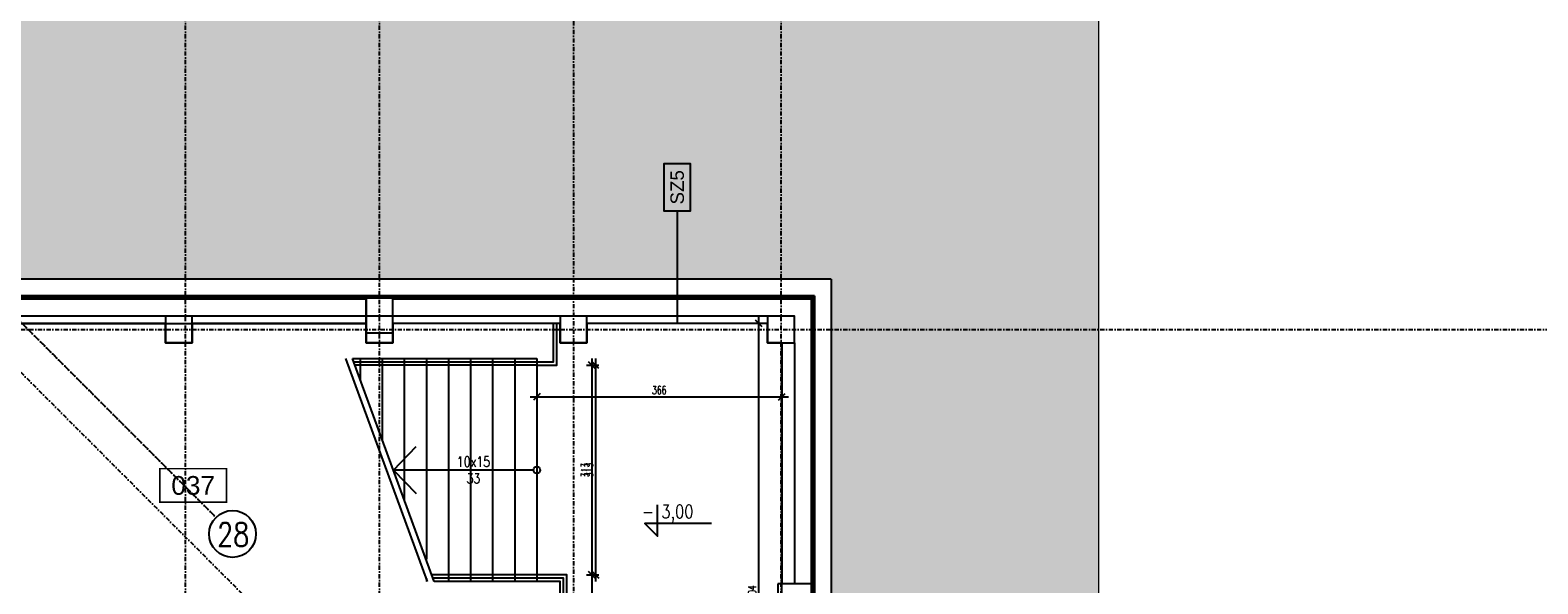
# Model space of a CAD drawing. Header units: centimetres. Extents: x -10729 to 144862, y -4437 to 43656.
# Tile 116 of 148: x 8738 to 10991, y 13130 to 13957. Entities that reach past the tile are written whole.
import ezdxf
from ezdxf.enums import TextEntityAlignment as Align

# ---------------------------------------------------------------- set-up
doc = ezdxf.new("R2010")
doc.units = ezdxf.units.CM
doc.header["$LTSCALE"] = 0.1
doc.header["$PDMODE"] = 35
doc.header["$PDSIZE"] = 0.1
doc.linetypes.add('Kondygnacja  -0_5$0$HIDDEN2', pattern=[4.7625, 3.175, -1.5875])
doc.linetypes.add('Osie rzutów$0$DASHDOT2', pattern=[12.7, 6.35, -3.175, 0, -3.175])
doc.layers.get('0').update_dxf_attribs({"color": 8})
doc.layers.get('DEFPOINTS').update_dxf_attribs({"color": 8})
for name, color, linetype in [('Kondygnacja  -0_5$0$ARCH_CIENKIE_IST', 8, 'Continuous'), ('Kondygnacja  -0_5$0$ARCH_GRUNT', 8, 'Continuous'), ('Kondygnacja  -0_5$0$ARCH_INFO_KOTY_WYSOKOŚCIOWE_IST', 8, 'Continuous'), ('Kondygnacja  -0_5$0$ARCH_INFO_OPISY_PRZEGRODY_IST', 8, 'Continuous'), ('Kondygnacja  -0_5$0$ARCH_INFO_SCHODY_IST', 8, 'Continuous'), ('Kondygnacja  -0_5$0$ARCH_MUROWANE_IST', 8, 'Continuous'), ('Kondygnacja  -0_5$0$ARCH_POMOCNICZE_IST', 8, 'Kondygnacja  -0_5$0$HIDDEN2'), ('Kondygnacja  -0_5$0$ARCH_SCHODY_IST', 8, 'Continuous'), ('Kondygnacja  -0_5$0$ARCH_ŻELBET_IST', 8, 'Continuous'), ('Osie rzutów$0$ARCH_INFO_OSIE_IST', 8, 'Osie rzutów$0$DASHDOT2'), ('Osie rzutów$0$ARCH_INFO_OSIE_OPISY_IST', 8, 'Continuous'), ('Pomieszczenia -05$0$ARCH_INFO_AREA_ETYKIETY_200', 8, 'Continuous')]:
    doc.layers.add(name, color=color, linetype=linetype)
doc.layers.add('Kondygnacja  -0_5$0$ARCH_INFO_WYMIARY', color=8, linetype='Continuous', lineweight=9)
doc.layers.add('Kondygnacja  -0_5$0$RYSUNKOWE_NIEDRUK', color=8, linetype='Continuous', lineweight=9, plot=False)
doc.layers.add('OBRYSY POWIERZCHNI', color=8, linetype='Continuous', plot=False)
doc.styles.add('Kondygnacja  -0_5$0$Arial', font='ARIAL.TTF')
doc.styles.add('Kondygnacja  -0_5$0$Romans', font='Romans.shx', dxfattribs={"width": 0.7})
doc.styles.add('Kondygnacja  -0_5$0$ROMANS-50-CM', font='romans.shx', dxfattribs={"width": 0.8, "height": 10})
doc.styles.add('Osie rzutów$0$ROMANS-250-CM', font='romans.shx', dxfattribs={"width": 0.8, "height": 50})
doc.styles.add('Pomieszczenia -05$0$Arial', font='ARIAL.TTF')
doc.dimstyles.new('Kondygnacja  -0_5$0$Wymiary 1-100', dxfattribs={"dimtxt": 12, "dimasz": 10, "dimexe": 5, "dimexo": 0, "dimgap": 4, "dimtad": 1, "dimrnd": 0.5, "dimzin": 12, "dimdsep": 46, "dimtxsty": 'Kondygnacja  -0_5$0$Romans', "dimblk": 'Kondygnacja  -0_5$0$_Oblique', "dimcen": 10, "dimdle": 10, "dimclrt": 55, "dimazin": 0, "dimtfac": 1, "dimtmove": 1, "dimatfit": 3, "dimfxl": 0, "dimtolj": 1, "dimtzin": 0, "dimarcsym": 0})

# ---------------------------------------------------------------- blocks, each defined once
blk = doc.blocks.new('Osie rzutów')
at = {"layer": 'Osie rzutów$0$ARCH_INFO_OSIE_IST', "ltscale": 10}
for p, q in [((5476.11, 16768.89), (9015.72, 13229.28)), ((7180.87, 15064.13), (9015.72, 13229.28)), ((7266.73, 14903.31), (9100.55, 13069.49)), ((8970, 12255), (8970, 14290.38)), ((9260, 12255), (9260, 14290.38)), ((9550, 14290.38), (9550, 12514.27)), ((9860, 12255), (9860, 14290.38)), ((4436.04, 13510), (13655, 13510))]:
    blk.add_line(p, q, dxfattribs=at)
at = {"layer": 'Osie rzutów$0$ARCH_INFO_OSIE_OPISY_IST'}
blk.add_circle((9040.47, 13204.53), 35, dxfattribs=at)
at = {"layer": 'Osie rzutów$0$ARCH_INFO_OSIE_OPISY_IST', "style": 'Osie rzutów$0$ROMANS-250-CM', "width": 0.8}
blk.add_text('28', height=35, dxfattribs=at).set_placement((9041.38, 13203.61), align=Align.MIDDLE_CENTER)
blk = doc.blocks.new('Pomieszczenia -05$0$etykieta_numer')
at = {"color": 0, "linetype": 'ByBlock', "const_width": 2.44}
blk.add_lwpolyline([(-50, -50), (-50, 0), (50, 0), (50, -50)], close=True, dxfattribs=at)
at = {"color": 0, "linetype": 'ByBlock', "style": 'Pomieszczenia -05$0$Arial'}
blk.add_attdef('AECAREA:NUMBER', text='', height=28, dxfattribs=at).set_placement((0, -25), align=Align.MIDDLE)
blk = doc.blocks.new('Pomieszczenia -05_1')
at = {"layer": 'Pomieszczenia -05$0$ARCH_INFO_AREA_ETYKIETY_200', "color": 253, "linetype": 'Continuous', "lineweight": -3}
blk.add_blockref('Pomieszczenia -05$0$etykieta_numer', (8981.6, 13302), dxfattribs=at).add_auto_attribs({'AECAREA:NUMBER': '037'})
blk = doc.blocks.new('Kondygnacja  -0_5$0$_Oblique')
at = {"color": 0, "linetype": 'ByBlock', "lineweight": -2}
blk.add_line((-0.5, -0.5), (0.5, 0.5), dxfattribs=at)
blk = doc.blocks.new('*D102')
at = {"layer": 'DEFPOINTS', "color": 0}
for p in [(9544.2, 13456.5), (9544.2, 13143.5), (9577.2, 13143.5)]:
    blk.add_point(p, dxfattribs=at)
at = {"layer": 'Kondygnacja  -0_5$0$ARCH_INFO_WYMIARY', "color": 0, "lineweight": -2}
for p, q in [((9569.2, 13456.5), (9582.2, 13456.5)), ((9577.2, 13466.5), (9577.2, 13133.5)), ((9569.2, 13143.5), (9582.2, 13143.5))]:
    blk.add_line(p, q, dxfattribs=at)
at = {"layer": 'Kondygnacja  -0_5$0$ARCH_INFO_WYMIARY', "color": 0, "lineweight": -2, "xscale": 10, "yscale": 10, "zscale": 10}
for p, rotation in [((9577.2, 13456.5), 90), ((9577.2, 13143.5), 270)]:
    blk.add_blockref('Kondygnacja  -0_5$0$_Oblique', p, dxfattribs=dict(at, rotation=rotation))
at = {"layer": 'Kondygnacja  -0_5$0$ARCH_INFO_WYMIARY', "color": 55, "insert": (9567.2, 13300), "char_height": 12, "attachment_point": 5, "rotation": 90, "style": 'Kondygnacja  -0_5$0$Romans'}
blk.add_mtext('\\A1;313', dxfattribs=at)
blk = doc.blocks.new('*D103')
at = {"layer": 'DEFPOINTS', "color": 0}
for p in [(9559.2, 13143.5), (9540, 13076.5), (9577.2, 13076.5)]:
    blk.add_point(p, dxfattribs=at)
at = {"layer": 'Kondygnacja  -0_5$0$ARCH_INFO_WYMIARY', "color": 0, "lineweight": -2}
for p, q in [((9569.2, 13143.5), (9582.2, 13143.5)), ((9577.2, 13153.5), (9577.2, 13066.5)), ((9569.2, 13076.5), (9582.2, 13076.5))]:
    blk.add_line(p, q, dxfattribs=at)
at = {"layer": 'Kondygnacja  -0_5$0$ARCH_INFO_WYMIARY', "color": 0, "lineweight": -2, "xscale": 10, "yscale": 10, "zscale": 10}
for p, rotation in [((9577.2, 13143.5), 90), ((9577.2, 13076.5), 270)]:
    blk.add_blockref('Kondygnacja  -0_5$0$_Oblique', p, dxfattribs=dict(at, rotation=rotation))
at = {"layer": 'Kondygnacja  -0_5$0$ARCH_INFO_WYMIARY', "color": 55, "insert": (9567.2, 13097.9), "char_height": 12, "attachment_point": 5, "rotation": 90, "style": 'Kondygnacja  -0_5$0$Romans'}
blk.add_mtext('\\A1;67', dxfattribs=at)
blk = doc.blocks.new('*D157')
at = {"layer": 'DEFPOINTS', "color": 0}
for p in [(9495, 13456.5), (9861, 13456.5), (9861, 13409.3)]:
    blk.add_point(p, dxfattribs=at)
at = {"layer": 'Kondygnacja  -0_5$0$ARCH_INFO_WYMIARY', "color": 0, "lineweight": -2}
for p, q in [((9485, 13409.3), (9871, 13409.3)), ((9495, 13417.3), (9495, 13404.3)), ((9861, 13417.3), (9861, 13404.3))]:
    blk.add_line(p, q, dxfattribs=at)
at = {"layer": 'Kondygnacja  -0_5$0$ARCH_INFO_WYMIARY', "color": 0, "lineweight": -2, "xscale": 10, "yscale": 10, "zscale": 10, "rotation": 180}
blk.add_blockref('Kondygnacja  -0_5$0$_Oblique', (9495, 13409.3), dxfattribs=at)
at = {"layer": 'Kondygnacja  -0_5$0$ARCH_INFO_WYMIARY', "color": 0, "lineweight": -2, "xscale": 10, "yscale": 10, "zscale": 10}
blk.add_blockref('Kondygnacja  -0_5$0$_Oblique', (9861, 13409.3), dxfattribs=at)
at = {"layer": 'Kondygnacja  -0_5$0$ARCH_INFO_WYMIARY', "color": 55, "insert": (9678, 13419.3), "char_height": 12, "attachment_point": 5, "style": 'Kondygnacja  -0_5$0$Romans'}
blk.add_mtext('\\A1;366', dxfattribs=at)
blk = doc.blocks.new('*D158')
at = {"layer": 'DEFPOINTS', "color": 0}
for p in [(9827, 13519), (9840, 13519), (9840, 12715)]:
    blk.add_point(p, dxfattribs=at)
at = {"layer": 'Kondygnacja  -0_5$0$ARCH_INFO_WYMIARY', "color": 0, "lineweight": -2}
for p, q in [((9835, 13519), (9822, 13519)), ((9827, 12705), (9827, 13529)), ((9835, 12715), (9822, 12715))]:
    blk.add_line(p, q, dxfattribs=at)
at = {"layer": 'Kondygnacja  -0_5$0$ARCH_INFO_WYMIARY', "color": 0, "lineweight": -2, "xscale": 10, "yscale": 10, "zscale": 10}
for p, rotation in [((9827, 13519), 90), ((9827, 12715), 270)]:
    blk.add_blockref('Kondygnacja  -0_5$0$_Oblique', p, dxfattribs=dict(at, rotation=rotation))
at = {"layer": 'Kondygnacja  -0_5$0$ARCH_INFO_WYMIARY', "color": 55, "insert": (9817, 13117), "char_height": 12, "attachment_point": 5, "rotation": 90, "style": 'Kondygnacja  -0_5$0$Romans'}
blk.add_mtext('\\A1;804', dxfattribs=at)
blk = doc.blocks.new('*D180')
at = {"layer": 'DEFPOINTS', "color": 0}
for p in [(9840, 13490), (9540, 13076.5), (9540, 13055.1)]:
    blk.add_point(p, dxfattribs=at)
at = {"layer": 'Kondygnacja  -0_5$0$ARCH_INFO_WYMIARY', "color": 0, "lineweight": -2}
for p, q in [((9850, 13055.1), (9530, 13055.1)), ((9540, 13063.1), (9540, 13050.1)), ((9840, 13063.1), (9840, 13050.1))]:
    blk.add_line(p, q, dxfattribs=at)
at = {"layer": 'Kondygnacja  -0_5$0$ARCH_INFO_WYMIARY', "color": 0, "lineweight": -2, "xscale": 10, "yscale": 10, "zscale": 10, "rotation": 180}
blk.add_blockref('Kondygnacja  -0_5$0$_Oblique', (9540, 13055.1), dxfattribs=at)
at = {"layer": 'Kondygnacja  -0_5$0$ARCH_INFO_WYMIARY', "color": 0, "lineweight": -2, "xscale": 10, "yscale": 10, "zscale": 10}
blk.add_blockref('Kondygnacja  -0_5$0$_Oblique', (9840, 13055.1), dxfattribs=at)
at = {"layer": 'Kondygnacja  -0_5$0$ARCH_INFO_WYMIARY', "color": 55, "insert": (9690, 13065.1), "char_height": 12, "attachment_point": 5, "style": 'Kondygnacja  -0_5$0$Romans'}
blk.add_mtext('\\A1;300', dxfattribs=at)
blk = doc.blocks.new('*D118')
at = {"layer": 'DEFPOINTS', "color": 0}
for p in [(9549.9, 13456.5), (9549.9, 13143.5), (9582.9, 13143.5)]:
    blk.add_point(p, dxfattribs=at)
at = {"layer": 'Kondygnacja  -0_5$0$ARCH_INFO_WYMIARY', "color": 0, "lineweight": -2}
for p, q in [((9574.9, 13456.5), (9587.9, 13456.5)), ((9582.9, 13466.5), (9582.9, 13133.5)), ((9574.9, 13143.5), (9587.9, 13143.5))]:
    blk.add_line(p, q, dxfattribs=at)
at = {"layer": 'Kondygnacja  -0_5$0$ARCH_INFO_WYMIARY', "color": 0, "lineweight": -2, "xscale": 10, "yscale": 10, "zscale": 10}
for p, rotation in [((9582.9, 13456.5), 90), ((9582.9, 13143.5), 270)]:
    blk.add_blockref('Kondygnacja  -0_5$0$_Oblique', p, dxfattribs=dict(at, rotation=rotation))
at = {"layer": 'Kondygnacja  -0_5$0$ARCH_INFO_WYMIARY', "color": 55, "insert": (9572.9, 13300), "char_height": 12, "attachment_point": 5, "rotation": 90, "style": 'Kondygnacja  -0_5$0$Romans'}
blk.add_mtext('\\A1;313', dxfattribs=at)

msp = doc.modelspace()

# ---------------------------------------------------------------- hatches: boundary and pattern name
at = {"layer": 'Kondygnacja  -0_5$0$ARCH_GRUNT', "linetype": 'Continuous', "lineweight": 5}
h = msp.add_hatch(dxfattribs=at)
h.set_pattern_fill('EARTH', color=256, scale=15, angle=45, style=0)
h.paths.add_polyline_path([(1133.967, 11046.454), (2362.513, 12275), (4925, 12275), (4925, 14755), (7550.104, 14755), (8720.104, 13585), (9935, 13585), (9935, 12742), (10195, 12742), (10195, 12464.645), (10065.178, 12334.822), (10020.355, 12290), (11107.426, 12290), (13507.426, 9890), (14135, 9890), (14135, 8825), (14045, 8825), (14045, 8794.645), (13865.355, 8615), (13550, 8615), (13550, 8506), (14915, 8507.069), (14915, 8955.706), (14915, 9408.893), (14535, 9611.265), (14535, 10290), (13673.112, 10290), (11273.112, 12690), (10595, 12690), (10595, 13102), (10335, 13102), (10335, 13985), (8885.79, 13985), (7715.79, 15155), (4525, 15155), (4525, 12675), (2196.827, 12675), (851.124, 11329.297)])

# ---------------------------------------------------------------- linework, layer by layer
at = {"layer": 'Kondygnacja  -0_5$0$ARCH_CIENKIE_IST', "ltscale": 4}
for p, q in [((9906.5, 13556.5), (8708.299, 13556.5)), ((9908.5, 13558.5), (8709.127, 13558.5)), ((9906.5, 13556.5), (9906.5, 12742)), ((9908.5, 13558.5), (9908.5, 12742))]:
    msp.add_line(p, q, dxfattribs=at)
at = {"layer": 'Kondygnacja  -0_5$0$ARCH_INFO_KOTY_WYSOKOŚCIOWE_IST'}
msp.add_lwpolyline([(9756.213, 13219.919), (9656.495, 13219.919), (9675.245, 13201.169), (9675.245, 13248.012)], dxfattribs=at)
at = {"layer": 'Kondygnacja  -0_5$0$ARCH_INFO_OPISY_PRZEGRODY_IST'}
msp.add_lwpolyline([(9704.929, 13687.293), (9724.929, 13687.293), (9724.929, 13757.293), (9684.929, 13757.293), (9684.929, 13687.293), (9704.929, 13687.293), (9704.929, 13519)], dxfattribs=at)
at = {"layer": 'Kondygnacja  -0_5$0$ARCH_INFO_SCHODY_IST'}
for points in [[(9347.673, 13300), (9280.725, 13300), (9314.657, 13335.214)], [(9490, 13300), (9280.725, 13300), (9314.657, 13264.786)]]:
    msp.add_lwpolyline(points, dxfattribs=at)
msp.add_circle((9495, 13300), 5, dxfattribs=at)
at = {"layer": 'Kondygnacja  -0_5$0$ARCH_MUROWANE_IST', "ltscale": 4}
for p, q in [((9935, 13585), (8720.104, 13585)), ((9935, 13585), (9935, 12742)), ((9910, 13560), (8709.749, 13560)), ((9910, 13560), (9910, 12742))]:
    msp.add_line(p, q, dxfattribs=at)
for points in [[(8690, 13536.615), (8690, 13519), (9240, 13519), (9240, 13558), (8703.971, 13558), (8679.485, 13582.485), (8661.808, 13564.808), (8690, 13536.615)], [(9530, 13519), (9280, 13519), (9280, 13558), (9908, 13558)], [(9840, 13519), (9570, 13519)], [(9861, 13490), (9861, 13130)]]:
    msp.add_lwpolyline(points, dxfattribs=at)
at = {"layer": 'Kondygnacja  -0_5$0$ARCH_POMOCNICZE_IST', "const_width": 2}
msp.add_lwpolyline([(8538.451, 13727.762), (8708.713, 13557.5), (9907.5, 13557.5), (9907.5, 13469.09)], dxfattribs=at)
at = {"layer": 'Kondygnacja  -0_5$0$ARCH_SCHODY_IST'}
for p, q in [((9331.695, 13133.5), (9209.754, 13466.5)), ((9219.754, 13466.5), (9495, 13466.5)), ((9341.695, 13133.5), (9219.754, 13466.5)), ((9231, 13466.5), (9231, 13434.565)), ((9264, 13466.5), (9264, 13345.26)), ((9297, 13466.5), (9297, 13255.955)), ((9330, 13466.5), (9330, 13166.65)), ((9363, 13466.5), (9363, 13133.5)), ((9396, 13466.5), (9396, 13133.5)), ((9429, 13466.5), (9429, 13133.5)), ((9462, 13466.5), (9462, 13133.5)), ((9495, 13466.5), (9495, 13133.5)), ((9330, 13138.088), (9330, 13133.5))]:
    msp.add_line(p, q, dxfattribs=at)
for points in [[(9495, 13461.5), (9520, 13461.5), (9520, 13519)], [(9495, 13456.5), (9525, 13456.5), (9525, 13519)], [(9221.601, 13461.5), (9495, 13461.5)], [(9495, 13456.5), (9223.449, 13456.5)], [(8805.55, 13081.5), (9535, 13081.5), (9535, 13138.5), (9339.848, 13138.5)], [(8807.397, 13076.5), (9540, 13076.5), (9540, 13143.5), (9338, 13143.5)], [(9495, 13086.5), (9530, 13086.5), (9530, 13133.5), (9341.695, 13133.5)]]:
    msp.add_lwpolyline(points, dxfattribs=at)
at = {"layer": 'Kondygnacja  -0_5$0$ARCH_ŻELBET_IST'}
for p, q in [((9240, 13555), (8707.678, 13555)), ((9905, 13555), (9280, 13555)), ((9240, 13530), (8715, 13530)), ((9840, 13530), (9280, 13530))]:
    msp.add_line(p, q, dxfattribs=at)
at = {"layer": 'Kondygnacja  -0_5$0$ARCH_ŻELBET_IST', "ltscale": 4}
for p, q in [((9905, 13555), (9905, 12655)), ((9880, 13490), (9880, 13130))]:
    msp.add_line(p, q, dxfattribs=at)
for points in [[(9240, 13505), (9280, 13505), (9280, 13558), (9240, 13558)], [(8940, 13490), (8980, 13490), (8980, 13530), (8940, 13530)], [(9240, 13490), (9280, 13490), (9280, 13530), (9240, 13530)], [(9530, 13490), (9570, 13490), (9570, 13530), (9530, 13530)], [(9530, 13490), (9570, 13490), (9570, 13530), (9530, 13530)], [(9840, 13490), (9880, 13490), (9880, 13530), (9840, 13530)], [(9840, 13490), (9880, 13490), (9880, 13530), (9840, 13530)], [(9855, 13130), (9855, 13090), (9908, 13090), (9908, 13130)]]:
    msp.add_lwpolyline(points, close=True, dxfattribs=at)
at = {"layer": 'Kondygnacja  -0_5$0$RYSUNKOWE_NIEDRUK', "linetype": 'Continuous', "lineweight": 5}
for points in [[(7550.104, 14755), (8720.104, 13585), (9935, 13585), (9935, 12742), (10195, 12742), (10195, 12464.645), (10065.178, 12334.822), (10020.355, 12290), (11107.426, 12290), (13507.426, 9890), (14135, 9890)], [(14535, 10290), (13673.112, 10290), (11273.112, 12690), (10595, 12690), (10595, 13102), (10335, 13102), (10335, 13985)]]:
    msp.add_lwpolyline(points, dxfattribs=at)
at = {"layer": 'OBRYSY POWIERZCHNI'}
msp.add_lwpolyline([(9861, 12730), (9861, 13490), (9840, 13490), (9840, 13519), (9570, 13519), (9570, 13490), (9530, 13490), (9530, 13519), (9280, 13519), (9280, 13490), (9240, 13490), (9240, 13519), (8980, 13519), (8980, 13490), (8940, 13490), (8940, 13519), (8715, 13519)], dxfattribs=at)

# ---------------------------------------------------------------- block references
msp.add_blockref('Pomieszczenia -05_1', (0, 0))
at = {"layer": 'Osie rzutów$0$ARCH_INFO_OSIE_OPISY_IST'}
msp.add_blockref('Osie rzutów', (0, 0), dxfattribs=at)

# ---------------------------------------------------------------- texts
at = {"layer": 'Kondygnacja  -0_5$0$ARCH_INFO_KOTY_WYSOKOŚCIOWE_IST', "insert": (9652.324, 13234.881), "char_height": 20, "width": 97.61893, "attachment_point": 4, "line_spacing_factor": 0.9, "style": 'Kondygnacja  -0_5$0$ROMANS-50-CM'}
msp.add_mtext('- 3,00', dxfattribs=at)
at = {"layer": 'Kondygnacja  -0_5$0$ARCH_INFO_OPISY_PRZEGRODY_IST', "insert": (9704.929, 13722.293), "char_height": 20, "width": 70, "attachment_point": 5, "rotation": 90, "style": 'Kondygnacja  -0_5$0$Arial'}
msp.add_mtext('SZ5', dxfattribs=at)
at = {"layer": 'Kondygnacja  -0_5$0$ARCH_INFO_SCHODY_IST', "insert": (9400.388, 13300), "char_height": 15, "width": 10, "attachment_point": 5, "style": 'Kondygnacja  -0_5$0$ROMANS-50-CM'}
msp.add_mtext('10x15 33', dxfattribs=at)

# ---------------------------------------------------------------- dimensions: what is measured, and where the dimension line sits
at = {"layer": 'Kondygnacja  -0_5$0$ARCH_INFO_WYMIARY'}
for base, p1, p2, picture, middle in [((9826.98, 13519), (9840, 12715), (9840, 13519), '*D158', (9816.98, 13117)), ((9577.196, 13143.5), (9544.188, 13456.5), (9544.188, 13143.5), '*D102', (9567.196, 13300)), ((9582.875, 13143.5), (9549.867, 13456.5), (9549.867, 13143.5), '*D118', (9572.875, 13300))]:
    dim = msp.add_linear_dim(base=base, p1=p1, p2=p2, angle=90, dimstyle='Kondygnacja  -0_5$0$Wymiary 1-100', dxfattribs=at)
    dim.commit()
    dim.dimension.update_dxf_attribs({"geometry": picture, "text_midpoint": middle})
for base, p1, p2, picture, middle in [((9540, 13055.053), (9840, 13490), (9540, 13076.5), '*D180', (9690, 13065.053)), ((9861, 13409.251), (9495, 13456.5), (9861, 13456.5), '*D157', (9678, 13419.251))]:
    dim = msp.add_linear_dim(base=base, p1=p1, p2=p2, dimstyle='Kondygnacja  -0_5$0$Wymiary 1-100', dxfattribs=at)
    dim.commit()
    dim.dimension.update_dxf_attribs({"geometry": picture, "text_midpoint": middle})
dim = msp.add_linear_dim(base=(9577.196, 13076.5), p1=(9559.188, 13143.5), p2=(9540, 13076.5), angle=90, dimstyle='Kondygnacja  -0_5$0$Wymiary 1-100', dxfattribs=at)
dim.commit()
dim.dimension.update_dxf_attribs({"geometry": '*D103', "text_midpoint": (9577.196, 13097.947), "dimtype": 160})

doc.saveas('drawing.dxf')
